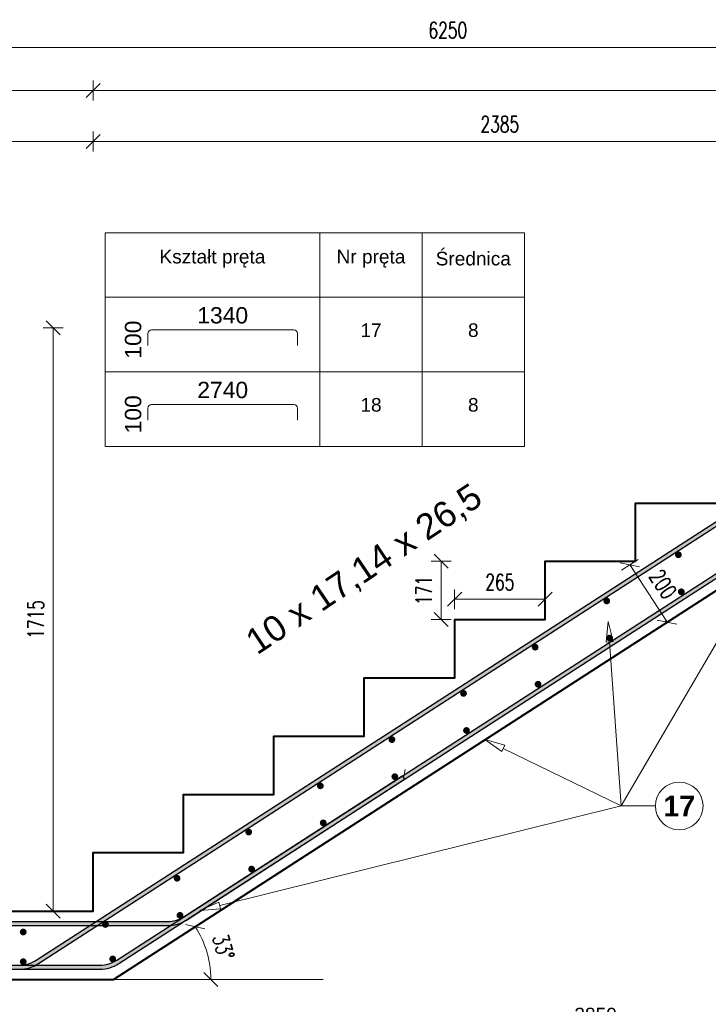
# Model space of a CAD drawing. Extents: x -1474 to 75706, y -13965 to 75879.
# Tile 11 of 17: x 38039 to 40058, y -3712 to -823. Entities that reach past the tile are written whole.
import ezdxf
from ezdxf.enums import TextEntityAlignment as Align

# ---------------------------------------------------------------- set-up
doc = ezdxf.new("R2010")
doc.units = 0
doc.header["$LTSCALE"] = 10
doc.header["$MEASUREMENT"] = 0
for name, color, linetype, lineweight in [('P-Opis', 1, 'Continuous', 18), ('P-Wymiar', 254, 'Continuous', 9), ('RCAD_deskowanie', 3, 'Continuous', 40)]:
    doc.layers.add(name, color=color, linetype=linetype, lineweight=lineweight)
for name, color, linetype in [('RCAD_kształt pręta', 7, 'Continuous'), ('RCAD_opis rozkładu', 7, 'Continuous'), ('RCAD_pręty punktowe', 7, 'Continuous')]:
    doc.layers.add(name, color=color, linetype=linetype)
doc.styles.add('_Fd Opis', font='arial.ttf')
doc.styles.add('ROMANS', font='romans.shx', dxfattribs={"width": 0.7})
doc.styles.add('style1', font='arial.ttf')
doc.styles.add('style2', font='arial.ttf', dxfattribs={"height": 40})
doc.styles.add('style3', font='arialbd.ttf')
doc.dimstyles.new('A25', dxfattribs={"dimscale": 27, "dimtxt": 1.75, "dimasz": 0.06, "dimexe": 0, "dimexo": 0, "dimgap": 1, "dimtad": 1, "dimdec": 4, "dimrnd": 0.1, "dimdsep": 46, "dimtxsty": 'ROMANS', "dimblk": '[[[[[[[[', "dimcen": 2, "dimdle": 2, "dimse1": 1, "dimse2": 1, "dimclrd": 256, "dimclrt": 1, "dimadec": 0, "dimazin": 0, "dimtfac": 1, "dimtdec": 4, "dimtix": 1, "dimtmove": 2, "dimatfit": 3, "dimldrblk": '[[[[[[[[', "dimfxl": 0, "dimtvp": 0.6, "dimtolj": 1, "dimlwd": -1, "dimarcsym": 0})
doc.dimstyles.new('RBCT DIM 20', dxfattribs={"dimtxt": 40, "dimasz": 50, "dimexe": 2.5, "dimexo": 150, "dimgap": 25, "dimtad": 1, "dimdec": 0, "dimzin": 1, "dimtxsty": 'style1', "dimcen": 50, "dimclrd": 8, "dimclre": 8, "dimclrt": 2, "dimadec": 0, "dimazin": 0, "dimtfac": 1, "dimtdec": 0, "dimtmove": 0, "dimatfit": 3, "dimfxl": 1, "dimarcsym": 0})

# ---------------------------------------------------------------- blocks, each defined once
blk = doc.blocks.new('[[[[[[[[')
at = {"layer": 'P-Wymiar'}
for p, q in [((0, 18), (0, -18)), ((-12.7, -12.7), (12.7, 12.7)), ((0, 0), (-4.6, 0))]:
    blk.add_line(p, q, dxfattribs=at)
blk = doc.blocks.new('*D173')
at = {"layer": 'Defpoints', "color": 0, "transparency": 16777216}
for p in [(39579.4, -2523.4), (39314.4, -2582.8), (39579.4, -2582.8)]:
    blk.add_point(p, dxfattribs=at)
at = {"layer": 'P-Wymiar', "transparency": 16777216}
blk.add_line((39316.1, -2523.4), (39577.8, -2523.4), dxfattribs=at)
at = {"layer": 'P-Wymiar', "transparency": 16777216, "xscale": 1.62, "yscale": 1.62, "zscale": 1.62, "rotation": 180}
blk.add_blockref('[[[[[[[[', (39314.4, -2523.4), dxfattribs=at)
at = {"layer": 'P-Wymiar', "transparency": 16777216, "xscale": 1.62, "yscale": 1.62, "zscale": 1.62}
blk.add_blockref('[[[[[[[[', (39579.4, -2523.4), dxfattribs=at)
at = {"layer": 'P-Wymiar', "color": 1, "transparency": 16777216, "insert": (39446.9, -2472.8), "char_height": 47.25, "attachment_point": 5, "style": 'ROMANS'}
blk.add_mtext('\\A1;265', dxfattribs=at)
blk = doc.blocks.new('*D174')
at = {"layer": 'Defpoints', "color": 0, "transparency": 16777216}
for p in [(39579.4, -2411.8), (39274.5, -2582.8), (39579.4, -2582.8)]:
    blk.add_point(p, dxfattribs=at)
at = {"layer": 'P-Wymiar', "transparency": 16777216}
blk.add_line((39274.5, -2413.4), (39274.5, -2581.2), dxfattribs=at)
at = {"layer": 'P-Wymiar', "transparency": 16777216, "xscale": 1.62, "yscale": 1.62, "zscale": 1.62}
for p, rotation in [((39274.5, -2411.8), 90), ((39274.5, -2582.8), 270)]:
    blk.add_blockref('[[[[[[[[', p, dxfattribs=dict(at, rotation=rotation))
at = {"layer": 'P-Wymiar', "color": 1, "transparency": 16777216, "insert": (39223.8, -2497.3), "char_height": 47.25, "attachment_point": 5, "rotation": 90, "style": 'ROMANS'}
blk.add_mtext('\\A1;171', dxfattribs=at)
blk = doc.blocks.new('*D179')
at = {"layer": 'Defpoints', "color": 0, "transparency": 16777216}
for p in [(38136.8, -1726.8), (40639.4, -1726.8), (38254.4, -3438.8)]:
    blk.add_point(p, dxfattribs=at)
at = {"layer": 'P-Wymiar', "transparency": 16777216}
blk.add_line((38136.8, -3437.2), (38136.8, -1728.4), dxfattribs=at)
at = {"layer": 'P-Wymiar', "transparency": 16777216, "xscale": 1.62, "yscale": 1.62, "zscale": 1.62}
for p, rotation in [((38136.8, -1726.8), 90), ((38136.8, -3438.8), 270)]:
    blk.add_blockref('[[[[[[[[', p, dxfattribs=dict(at, rotation=rotation))
at = {"layer": 'P-Wymiar', "color": 1, "transparency": 16777216, "insert": (38086.1, -2582.8), "char_height": 47.25, "attachment_point": 5, "rotation": 90, "style": 'ROMANS'}
blk.add_mtext('\\A1;1715', dxfattribs=at)
blk = doc.blocks.new('*D180')
at = {"layer": 'Defpoints', "color": 0, "transparency": 16777216}
for p in [(39844.4, -2411.8), (39937.1, -2590.4), (39953.1, -2580.1)]:
    blk.add_point(p, dxfattribs=at)
at = {"layer": 'P-Wymiar', "transparency": 16777216}
blk.add_line((39829.3, -2423.5), (39936.2, -2589), dxfattribs=at)
at = {"layer": 'P-Wymiar', "transparency": 16777216, "xscale": 1.62, "yscale": 1.62, "zscale": 1.62}
for p, rotation in [((39828.5, -2422.1), 122.8504239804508), ((39937.1, -2590.4), 302.8504239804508)]:
    blk.add_blockref('[[[[[[[[', p, dxfattribs=dict(at, rotation=rotation))
at = {"layer": 'P-Wymiar', "color": 1, "transparency": 16777216, "insert": (39925.3, -2478.8), "char_height": 47.25, "attachment_point": 5, "rotation": 302.8504, "style": 'ROMANS'}
blk.add_mtext('\\A1;200', dxfattribs=at)
blk = doc.blocks.new('*D181')
at = {"layer": 'Defpoints', "color": 0, "transparency": 16777216}
for p in [(38254.4, -1179.9), (38254.4, -3266.8), (36419.4, -3638.8)]:
    blk.add_point(p, dxfattribs=at)
at = {"layer": 'P-Wymiar', "transparency": 16777216}
blk.add_line((36421.1, -1179.9), (38252.8, -1179.9), dxfattribs=at)
at = {"layer": 'P-Wymiar', "transparency": 16777216, "xscale": 1.62, "yscale": 1.62, "zscale": 1.62, "rotation": 180}
blk.add_blockref('[[[[[[[[', (36419.4, -1179.9), dxfattribs=at)
at = {"layer": 'P-Wymiar', "transparency": 16777216, "xscale": 1.62, "yscale": 1.62, "zscale": 1.62}
blk.add_blockref('[[[[[[[[', (38254.4, -1179.9), dxfattribs=at)
at = {"layer": 'P-Wymiar', "color": 1, "transparency": 16777216, "insert": (37336.9, -1129.2), "char_height": 47.25, "attachment_point": 5, "style": 'ROMANS'}
blk.add_mtext('\\A1;1835', dxfattribs=at)
blk = doc.blocks.new('*D182')
at = {"layer": 'Defpoints', "color": 0, "transparency": 16777216}
for p in [(40639.4, -1179.9), (40639.4, -1726.8), (38254.4, -3266.8)]:
    blk.add_point(p, dxfattribs=at)
at = {"layer": 'P-Wymiar', "transparency": 16777216}
blk.add_line((38256.1, -1179.9), (40637.8, -1179.9), dxfattribs=at)
at = {"layer": 'P-Wymiar', "transparency": 16777216, "xscale": 1.62, "yscale": 1.62, "zscale": 1.62, "rotation": 180}
blk.add_blockref('[[[[[[[[', (38254.4, -1179.9), dxfattribs=at)
at = {"layer": 'P-Wymiar', "transparency": 16777216, "xscale": 1.62, "yscale": 1.62, "zscale": 1.62}
blk.add_blockref('[[[[[[[[', (40639.4, -1179.9), dxfattribs=at)
at = {"layer": 'P-Wymiar', "color": 1, "transparency": 16777216, "insert": (39446.9, -1129.2), "char_height": 47.25, "attachment_point": 5, "style": 'ROMANS'}
blk.add_mtext('\\A1;2385', dxfattribs=at)
blk = doc.blocks.new('*D186')
at = {"layer": 'Defpoints', "color": 0, "transparency": 16777216}
for p in [(38254.4, -1030.3), (36169.4, -3438.8), (38254.4, -3438.8)]:
    blk.add_point(p, dxfattribs=at)
at = {"layer": 'P-Wymiar', "transparency": 16777216}
blk.add_line((36171.1, -1030.3), (38252.8, -1030.3), dxfattribs=at)
at = {"layer": 'P-Wymiar', "transparency": 16777216, "xscale": 1.62, "yscale": 1.62, "zscale": 1.62, "rotation": 180}
blk.add_blockref('[[[[[[[[', (36169.4, -1030.3), dxfattribs=at)
at = {"layer": 'P-Wymiar', "transparency": 16777216, "xscale": 1.62, "yscale": 1.62, "zscale": 1.62}
blk.add_blockref('[[[[[[[[', (38254.4, -1030.3), dxfattribs=at)
at = {"layer": 'P-Wymiar', "color": 1, "transparency": 16777216, "insert": (37211.9, -979.7), "char_height": 47.25, "attachment_point": 5, "style": 'ROMANS'}
blk.add_mtext('\\A1;2085', dxfattribs=at)
blk = doc.blocks.new('*D187')
at = {"layer": 'Defpoints', "color": 0, "transparency": 16777216}
for p in [(42169.4, -1030.3), (42169.4, -1126.8), (38254.4, -3438.8)]:
    blk.add_point(p, dxfattribs=at)
at = {"layer": 'P-Wymiar', "transparency": 16777216}
blk.add_line((38256.1, -1030.3), (42167.8, -1030.3), dxfattribs=at)
at = {"layer": 'P-Wymiar', "transparency": 16777216, "xscale": 1.62, "yscale": 1.62, "zscale": 1.62, "rotation": 180}
blk.add_blockref('[[[[[[[[', (38254.4, -1030.3), dxfattribs=at)
at = {"layer": 'P-Wymiar', "transparency": 16777216, "xscale": 1.62, "yscale": 1.62, "zscale": 1.62}
blk.add_blockref('[[[[[[[[', (42169.4, -1030.3), dxfattribs=at)
at = {"layer": 'P-Wymiar', "color": 1, "transparency": 16777216, "insert": (40211.9, -979.7), "char_height": 47.25, "attachment_point": 5, "style": 'ROMANS'}
blk.add_mtext('\\A1;3915', dxfattribs=at)
blk = doc.blocks.new('*D188')
at = {"layer": 'Defpoints', "color": 0, "transparency": 16777216}
for p in [(40964.8, -1926.8), (38594, -3584.5), (38313.4, -3638.8), (38313.4, -3638.8), (38928.9, -3638.8)]:
    blk.add_point(p, dxfattribs=at)
at = {"layer": 'P-Wymiar', "transparency": 16777216}
blk.add_arc((38313.4, -3638.8), 285.8, 0.3248, 32.5257, dxfattribs=at)
at = {"layer": 'P-Wymiar', "transparency": 16777216, "xscale": 1.62, "yscale": 1.62, "zscale": 1.62}
for p, rotation in [((38553.5, -3483.8), 122.6880376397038), ((38599.2, -3638.8), 270.1623863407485)]:
    blk.add_blockref('[[[[[[[[', p, dxfattribs=dict(at, rotation=rotation))
at = {"layer": 'P-Wymiar', "color": 1, "transparency": 16777216, "insert": (38636.1, -3543.7), "char_height": 47.25, "attachment_point": 5, "rotation": 286.4252, "style": 'ROMANS'}
blk.add_mtext('\\A1;33°', dxfattribs=at)
blk = doc.blocks.new('*D191')
at = {"layer": 'Defpoints', "color": 0, "transparency": 16777216}
for p in [(41150.6, -3012.4), (41150.6, -3787.8), (38304.6, -4864.4)]:
    blk.add_point(p, dxfattribs=at)
at = {"layer": 'P-Wymiar', "color": 8, "lineweight": -2, "transparency": 16777216}
for p, q in [((41150.6, -3162.4), (41150.6, -3790.3)), ((38304.6, -4714.4), (38304.6, -3785.3)), ((38354.6, -3787.8), (41100.6, -3787.8))]:
    blk.add_line(p, q, dxfattribs=at)
at = {"layer": 'P-Wymiar', "color": 8, "transparency": 16777216}
for points in [[(38354.6, -3779.4), (38354.6, -3796.1), (38304.6, -3787.8)], [(41100.6, -3779.4), (41100.6, -3796.1), (41150.6, -3787.8)]]:
    blk.add_solid(points, dxfattribs=at)
at = {"layer": 'P-Wymiar', "color": 2, "transparency": 16777216, "insert": (39727.6, -3742.3), "char_height": 40, "attachment_point": 5, "style": 'style1'}
blk.add_mtext('2850', dxfattribs=at)
blk = doc.blocks.new('*D192')
at = {"layer": 'Defpoints', "color": 0, "transparency": 16777216}
for p in [(40657.6, -3012.4), (41150.6, -3012.4), (38304.6, -4864.4)]:
    blk.add_point(p, dxfattribs=at)
at = {"layer": 'P-Wymiar', "color": 8, "lineweight": -2, "transparency": 16777216}
for p, q in [((41000.6, -3012.4), (40655.1, -3012.4)), ((40657.6, -4814.4), (40657.6, -3062.4)), ((38454.6, -4864.4), (40660.1, -4864.4))]:
    blk.add_line(p, q, dxfattribs=at)
at = {"layer": 'P-Wymiar', "color": 8, "transparency": 16777216}
for points in [[(40649.2, -3062.4), (40665.9, -3062.4), (40657.6, -3012.4)], [(40649.2, -4814.4), (40665.9, -4814.4), (40657.6, -4864.4)]]:
    blk.add_solid(points, dxfattribs=at)
at = {"layer": 'P-Wymiar', "color": 2, "transparency": 16777216, "insert": (40612.2, -3938.4), "char_height": 40, "attachment_point": 5, "rotation": 90, "style": 'style1'}
blk.add_mtext('1850', dxfattribs=at)
blk = doc.blocks.new('*D219')
at = {"layer": 'Defpoints', "color": 0, "transparency": 16777216}
for p in [(42419.4, -904.2), (42419.4, -1336.3), (36169.4, -3438.8)]:
    blk.add_point(p, dxfattribs=at)
at = {"layer": 'P-Wymiar', "transparency": 16777216}
blk.add_line((36171.1, -904.2), (42417.8, -904.2), dxfattribs=at)
at = {"layer": 'P-Wymiar', "transparency": 16777216, "xscale": 1.62, "yscale": 1.62, "zscale": 1.62, "rotation": 180}
blk.add_blockref('[[[[[[[[', (36169.4, -904.2), dxfattribs=at)
at = {"layer": 'P-Wymiar', "transparency": 16777216, "xscale": 1.62, "yscale": 1.62, "zscale": 1.62}
blk.add_blockref('[[[[[[[[', (42419.4, -904.2), dxfattribs=at)
at = {"layer": 'P-Wymiar', "color": 1, "transparency": 16777216, "insert": (39294.4, -853.6), "char_height": 47.25, "attachment_point": 5, "style": 'ROMANS'}
blk.add_mtext('\\A1;6250', dxfattribs=at)

msp = doc.modelspace()

# ---------------------------------------------------------------- hatches: boundary and pattern name
at = {"layer": 'RCAD_kształt pręta'}
for points in [[(38329.81221, -3592.51649), (38323.30284, -3582.43541), (41125.36375, -1773.13822), (41131.87312, -1783.21929)], [(38093.84479, -3592.51649), (38087.33541, -3582.43541), (40691.16256, -1901.13822), (40697.67193, -1911.21929)], [(38528.04598, -3464.51649), (38521.53661, -3454.43541), (39160.91797, -3041.58539), (39167.42734, -3051.66646)], [(36235.43653, -3480.82735), (36235.43653, -3468.82735), (38472.71631, -3468.82735), (38472.71631, -3480.82735)], [(36199.43653, -3608.82735), (36199.43653, -3596.82735), (38274.48254, -3596.82735), (38274.48254, -3608.82735)]]:
    msp.add_hatch(color=4, dxfattribs=at).paths.add_polyline_path(points, flags=0)
h = msp.add_hatch(color=4, dxfattribs=at)
edge = h.paths.add_edge_path(flags=0)
edge.add_line((38472.71631, -3480.82735), (38472.71631, -3468.82735))
edge.add_arc((38472.71631, -3378.82735), 90, -90, -57.14957602)
edge.add_line((38521.53661, -3454.43541), (38528.04598, -3464.51649))
edge.add_arc((38472.71631, -3378.82735), 102, 270, 302.85042398, ccw=False)
h = msp.add_hatch(color=4, dxfattribs=at)
edge = h.paths.add_edge_path(flags=0)
edge.add_line((38038.51512, -3608.82735), (38038.51512, -3596.82735))
edge.add_arc((38038.51512, -3506.82735), 90, -90, -57.14957602)
edge.add_line((38087.33541, -3582.43541), (38093.84479, -3592.51649))
edge.add_arc((38038.51512, -3506.82735), 102, 270, 302.85042398, ccw=False)
h = msp.add_hatch(color=4, dxfattribs=at)
edge = h.paths.add_edge_path(flags=0)
edge.add_line((38274.48254, -3608.82735), (38274.48254, -3596.82735))
edge.add_arc((38274.48254, -3506.82735), 90, -90, -57.14957602)
edge.add_line((38323.30284, -3582.43541), (38329.81221, -3592.51649))
edge.add_arc((38274.48254, -3506.82735), 102, 270, 302.85042398, ccw=False)
at = {"layer": 'RCAD_pręty punktowe'}
h = msp.add_hatch(color=1, dxfattribs=at)
edge = h.paths.add_edge_path(flags=0)
edge.add_arc((39970.46699, -2392.68069), 10, 0, 360)
h = msp.add_hatch(color=1, dxfattribs=at)
edge = h.paths.add_edge_path(flags=0)
edge.add_arc((39979.0537, -2501.40977), 10, 0, 360)
h = msp.add_hatch(color=1, dxfattribs=at)
edge = h.paths.add_edge_path(flags=0)
edge.add_arc((39760.44461, -2528.29263), 10, 0, 360)
h = msp.add_hatch(color=1, dxfattribs=at)
edge = h.paths.add_edge_path(flags=0)
edge.add_arc((39769.03132, -2637.0217), 10, 0, 360)
h = msp.add_hatch(color=1, dxfattribs=at)
edge = h.paths.add_edge_path(flags=0)
edge.add_arc((39550.42222, -2663.90457), 10, 0, 360)
h = msp.add_hatch(color=1, dxfattribs=at)
edge = h.paths.add_edge_path(flags=0)
edge.add_arc((39559.00893, -2772.63364), 10, 0, 360)
h = msp.add_hatch(color=1, dxfattribs=at)
edge = h.paths.add_edge_path(flags=0)
edge.add_arc((39340.39984, -2799.51651), 10, 0, 360)
h = msp.add_hatch(color=1, dxfattribs=at)
edge = h.paths.add_edge_path(flags=0)
edge.add_arc((39348.98655, -2908.24558), 10, 0, 360)
h = msp.add_hatch(color=1, dxfattribs=at)
edge = h.paths.add_edge_path(flags=0)
edge.add_arc((39130.37745, -2935.12845), 10, 0, 360)
h = msp.add_hatch(color=1, dxfattribs=at)
edge = h.paths.add_edge_path(flags=0)
edge.add_arc((38920.35507, -3070.74038), 10, 0, 360)
h = msp.add_hatch(color=1, dxfattribs=at)
edge = h.paths.add_edge_path(flags=0)
edge.add_arc((39138.96416, -3043.85752), 10, 0, 360)
h = msp.add_hatch(color=1, dxfattribs=at)
edge = h.paths.add_edge_path(flags=0)
edge.add_arc((38928.94178, -3179.46946), 10, 0, 360)
h = msp.add_hatch(color=1, dxfattribs=at)
edge = h.paths.add_edge_path(flags=0)
edge.add_arc((38710.33268, -3206.35232), 10, 0, 360)
h = msp.add_hatch(color=1, dxfattribs=at)
edge = h.paths.add_edge_path(flags=0)
edge.add_arc((38718.91939, -3315.0814), 10, 0, 360)
h = msp.add_hatch(color=1, dxfattribs=at)
edge = h.paths.add_edge_path(flags=0)
edge.add_arc((38500.3103, -3341.96426), 10, 0, 360)
h = msp.add_hatch(color=1, dxfattribs=at)
edge = h.paths.add_edge_path(flags=0)
edge.add_arc((38508.89701, -3450.69333), 10, 0, 360)
h = msp.add_hatch(color=1, dxfattribs=at)
edge = h.paths.add_edge_path(flags=0)
edge.add_arc((38049.07562, -3499.70974), 10, 0, 360)
h = msp.add_hatch(color=1, dxfattribs=at)
edge = h.paths.add_edge_path(flags=0)
edge.add_arc((38290.28791, -3477.5762), 10, 0, 360)
h = msp.add_hatch(color=1, dxfattribs=at)
edge = h.paths.add_edge_path(flags=0)
edge.add_arc((38049.07562, -3586.78797), 10, 0, 360)
h = msp.add_hatch(color=1, dxfattribs=at)
edge = h.paths.add_edge_path(flags=0)
edge.add_arc((38311.58473, -3578.82386), 10, 0, 360)

# ---------------------------------------------------------------- linework, layer by layer
at = {"layer": 'P-Wymiar', "color": 1}
for p, q in [((38288.97872, -1447.81585), (38918.97872, -1447.81585)), ((38918.97872, -1447.81585), (39218.97872, -1447.81585)), ((38918.97872, -1637.12442), (38918.97872, -1447.81585)), ((38918.97872, -1447.81585), (38918.97872, -1637.12442)), ((39218.97872, -1447.81585), (39218.97872, -1637.12442)), ((39218.97872, -1447.81585), (39518.97872, -1447.81585)), ((39218.97872, -1637.12442), (39218.97872, -1447.81585)), ((39518.97872, -1447.81585), (39518.97872, -1637.12442)), ((39518.97872, -1637.12442), (39518.97872, -1447.81585)), ((38918.97872, -1637.12442), (38288.97872, -1637.12442)), ((38288.97872, -1637.12442), (38918.97872, -1637.12442)), ((38288.97872, -1856.23906), (38288.97872, -1637.12442)), ((39218.97872, -1637.12442), (38918.97872, -1637.12442)), ((38918.97872, -1637.12442), (38918.97872, -1856.23906)), ((38918.97872, -1637.12442), (39218.97872, -1637.12442)), ((38918.97872, -1856.23906), (38918.97872, -1637.12442)), ((39518.97872, -1637.12442), (39218.97872, -1637.12442)), ((39218.97872, -1637.12442), (39218.97872, -1856.23906)), ((39218.97872, -1637.12442), (39518.97872, -1637.12442)), ((39218.97872, -1856.23906), (39218.97872, -1637.12442)), ((39518.97872, -1637.12442), (39518.97872, -1856.23906)), ((39518.97872, -1856.23906), (39518.97872, -1637.12442)), ((38288.97872, -2075.3537), (38288.97872, -1856.23906)), ((38918.97872, -1856.23906), (38918.97872, -2075.3537)), ((38918.97872, -2075.3537), (38918.97872, -1856.23906)), ((39218.97872, -1856.23906), (39218.97872, -2075.3537)), ((39218.97872, -2075.3537), (39218.97872, -1856.23906)), ((39518.97872, -1856.23906), (39518.97872, -2075.3537)), ((39518.97872, -2075.3537), (39518.97872, -1856.23906))]:
    msp.add_line(p, q, dxfattribs=at)
at = {"layer": 'P-Wymiar', "color": 4}
for p, q in [((38425.25008, -1733.08405), (38843.01513, -1733.08405)), ((38414.48298, -1778.99508), (38414.48298, -1743.85114)), ((38853.78222, -1743.85114), (38853.78222, -1778.99508)), ((38414.48298, -1998.10972), (38414.48298, -1962.96578)), ((38425.25008, -1952.19868), (38843.01513, -1952.19868)), ((38853.78222, -1962.96578), (38853.78222, -1998.10972))]:
    msp.add_line(p, q, dxfattribs=at)
at = {"layer": 'P-Wymiar', "color": 1}
for points in [[(38288.97872, -1637.12442), (38288.97872, -1447.81585)], [(38288.97872, -1856.23906), (39518.97872, -1856.23906)], [(38288.97872, -2075.3537), (39518.97872, -2075.3537)]]:
    msp.add_lwpolyline(points, dxfattribs=at)
at = {"layer": 'P-Wymiar'}
msp.add_lwpolyline([(38313.39538, -3638.82735), (38928.899, -3638.82735)], dxfattribs=at)
at = {"layer": 'P-Wymiar', "color": 4}
for centre, start, end in [((38425.25008, -1743.85114), 90, 180), ((38843.01513, -1743.85114), 0, 90), ((38425.25008, -1962.96578), 90, 180), ((38843.01513, -1962.96578), 0, 90)]:
    msp.add_arc(centre, 10.76709, start, end, dxfattribs=at)
at = {"layer": 'RCAD_deskowanie'}
for points in [[(36419.43653, -3438.82735), (38254.43653, -3438.82735), (38254.43653, -3266.82735), (38519.43653, -3266.82735), (38519.43653, -3095.82735), (38784.43653, -3095.82735), (38784.43653, -2924.82735), (39049.43653, -2924.82735), (39049.43653, -2753.82735), (39314.43653, -2753.82735), (39314.43653, -2582.82735), (39579.43653, -2582.82735), (39579.43653, -2411.82735), (39844.43653, -2411.82735), (39844.43653, -2240.82735), (40109.43653, -2240.82735), (40109.43653, -2069.82735), (40374.43653, -2069.82735), (40374.43653, -1898.82735), (40639.43653, -1898.82735), (40639.43653, -1726.82735), (42169.43653, -1726.82735), (42169.43653, -1126.82735)], [(36419.43653, -3638.82735), (38313.39538, -3638.82735), (40964.772, -1926.82735), (42169.43653, -1926.82735), (42169.43653, -2526.82735)]]:
    msp.add_lwpolyline(points, dxfattribs=at)
at = {"layer": 'RCAD_kształt pręta', "color": 4}
for p, q in [((38323.30284, -3582.43541), (41125.36375, -1773.13822)), ((38329.81221, -3592.51649), (41131.87312, -1783.21929)), ((38087.33541, -3582.43541), (40691.16256, -1901.13822)), ((38093.84479, -3592.51649), (40697.67193, -1911.21929)), ((38521.53661, -3454.43541), (39160.91797, -3041.58539)), ((38528.04598, -3464.51649), (39167.42734, -3051.66646)), ((39160.91797, -3041.58539), (39167.42734, -3051.66646)), ((36235.43653, -3468.82735), (38472.71631, -3468.82735)), ((36235.43653, -3480.82735), (38472.71631, -3480.82735)), ((36199.43653, -3596.82735), (38274.48254, -3596.82735)), ((36199.43653, -3608.82735), (38274.48254, -3608.82735))]:
    msp.add_line(p, q, dxfattribs=at)
at = {"layer": 'RCAD_kształt pręta', "color": 2, "lineweight": 5}
msp.add_line((39164.17266, -3046.62593), (39169.38139, -3022.43152), dxfattribs=at)
at = {"layer": 'RCAD_kształt pręta', "color": 4}
for centre, radius in [((38472.71631, -3378.82735), 90), ((38472.71631, -3378.82735), 102), ((38038.51512, -3506.82735), 90), ((38274.48254, -3506.82735), 90), ((38038.51512, -3506.82735), 102), ((38274.48254, -3506.82735), 102)]:
    msp.add_arc(centre, radius, 270, 302.85042398, dxfattribs=at)
at = {"layer": 'RCAD_opis rozkładu', "color": 8, "lineweight": 0}
for p, q in [((39803.0835, -3129.90365), (40330.11111, -2225.14752)), ((39758.95329, -2648.69934), (39764.68644, -2588.1425)), ((39764.68644, -2588.1425), (39778.90325, -2647.2854)), ((39758.95329, -2648.69934), (39778.90325, -2647.2854)), ((39803.0835, -3129.90365), (39768.92827, -2647.99237)), ((39452.43838, -2969.87122), (39402.90576, -2934.56513)), ((39402.90576, -2934.56513), (39461.21156, -2951.89815)), ((39452.43838, -2969.87122), (39461.21156, -2951.89815)), ((39803.0835, -3129.90365), (39456.82497, -2960.88468)), ((39803.0835, -3129.90365), (38625.37226, -3421.82264)), ((39803.0835, -3129.90365), (39803.0835, -3129.90365)), ((39803.0835, -3129.90365), (39903.0835, -3129.90365)), ((38567.13463, -3436.25799), (38622.96637, -3412.11637)), ((38627.77815, -3431.52891), (38567.13463, -3436.25799)), ((38627.77815, -3431.52891), (38622.96637, -3412.11637))]:
    msp.add_line(p, q, dxfattribs=at)
msp.add_circle((39973.0835, -3129.90365), 70, dxfattribs=at)

# ---------------------------------------------------------------- texts
at = {"layer": 'P-Opis', "insert": (38692.87347, -2626.35987), "char_height": 75, "attachment_point": 1, "rotation": 33.88847813, "style": '_Fd Opis'}
msp.add_mtext_dynamic_manual_height_columns('10 x 17,14 x 26,5', width=1609.023789, gutter_width=50, heights=[0], dxfattribs=at)
at = {"layer": 'P-Wymiar', "color": 2, "style": 'style2'}
for s, p in [('1340', (38634.1326, -1689.9473)), ('2740', (38634.1326, -1909.06194))]:
    msp.add_text(s, height=48, dxfattribs=at).set_placement(p, align=Align.MIDDLE_CENTER)
for p in [(38371.34624, -1761.42311), (38371.34624, -1980.53775)]:
    msp.add_text('100', height=48, rotation=90, dxfattribs=at).set_placement(p, align=Align.MIDDLE_CENTER)
at = {"layer": 'P-Wymiar', "color": 3, "char_height": 40, "attachment_point": 5, "style": 'style2'}
for s, insert, width in [('Kształt pręta', (38603.97872, -1523.89776), 630), ('Nr pręta', (39068.97872, -1523.89776), 300), ('Średnica', (39368.97872, -1523.89776), 300)]:
    msp.add_mtext(s, dxfattribs=dict(at, insert=insert, width=width))
at = {"layer": 'P-Wymiar', "color": 2, "char_height": 40, "width": 300, "attachment_point": 5, "style": 'style2'}
for s, insert in [('17', (39068.97872, -1733.90386)), ('8', (39368.97872, -1733.90386)), ('18', (39068.97872, -1953.0185)), ('8', (39368.97872, -1953.0185))]:
    msp.add_mtext(s, dxfattribs=dict(at, insert=insert))
at = {"layer": 'RCAD_opis rozkładu', "color": 1, "insert": (39973.0835, -3129.90365), "char_height": 60, "attachment_point": 5, "style": 'style3'}
msp.add_mtext('17', dxfattribs=at)

# ---------------------------------------------------------------- dimensions: what is measured, and where the dimension line sits
at = {"layer": 'P-Wymiar'}
for base, p1, p2, picture, middle in [((42419.43653, -904.18825), (36169.43653, -3438.82735), (42419.43653, -1336.28278), '*D219', (39294.43653, -853.56325)), ((38254.43653, -1030.27762), (36169.43653, -3438.82735), (38254.43653, -3438.82735), '*D186', (37211.93653, -979.65262)), ((42169.43653, -1030.27762), (38254.43653, -3438.82735), (42169.43653, -1126.82735), '*D187', (40211.93653, -979.65262)), ((38254.43653, -1179.86724), (36419.43653, -3638.82735), (38254.43653, -3266.82735), '*D181', (37336.93653, -1129.24224)), ((40639.43653, -1179.86724), (38254.43653, -3266.82735), (40639.43653, -1726.82735), '*D182', (39446.93653, -1129.24224)), ((39579.43653, -2523.44673), (39314.43653, -2582.82735), (39579.43653, -2582.82735), '*D173', (39446.93653, -2472.82173))]:
    dim = msp.add_linear_dim(base=base, p1=p1, p2=p2, dimstyle='A25', override={"dimfxl": 0.18, "dimfxlon": 1}, dxfattribs=at)
    dim.commit()
    dim.dimension.update_dxf_attribs({"geometry": picture, "text_midpoint": middle})
dim = msp.add_linear_dim(base=(38136.77053, -1726.82735), p1=(38254.43653, -3438.82735), p2=(40639.43653, -1726.82735), angle=90, text='1715', dimstyle='A25', override={"dimfxl": 0.18, "dimfxlon": 1}, dxfattribs=at)
dim.commit()
dim.dimension.update_dxf_attribs({"geometry": '*D179', "text_midpoint": (38086.14553, -2582.82735)})
dim = msp.add_angular_dim_2l(base=(38593.98952, -3584.53873), line1=((38313.39538, -3638.82735), (38928.899, -3638.82735)), line2=((38313.39538, -3638.82735), (40964.772, -1926.82735)), dimstyle='A25', override={"dimfxl": 0.18, "dimfxlon": 1}, dxfattribs=at)
dim.commit()
dim.dimension.update_dxf_attribs({"geometry": '*D188', "text_midpoint": (38636.08855, -3543.69927)})
dim = msp.add_linear_dim(base=(39274.45208, -2582.82735), p1=(39579.43653, -2411.82735), p2=(39579.43653, -2582.82735), angle=90, dimstyle='A25', override={"dimfxl": 0.18, "dimfxlon": 1}, dxfattribs=at)
dim.commit()
dim.dimension.update_dxf_attribs({"geometry": '*D174', "text_midpoint": (39223.82708, -2497.32735)})
dim = msp.add_aligned_dim(p1=(39844.43653, -2411.82735), p2=(39953.07799, -2580.08051), distance=-19.01003, dimstyle='A25', override={"dimdec": 0, "dimfxl": 0.18, "dimfxlon": 1}, dxfattribs=at)
dim.commit()
dim.dimension.update_dxf_attribs({"geometry": '*D180', "text_midpoint": (39925.31667, -2478.80446)})
dim = msp.add_linear_dim(base=(41150.62441, -3787.75069), p1=(38304.55155, -4864.42413), p2=(41150.62441, -3012.42413), text='2850', dimstyle='RBCT DIM 20', dxfattribs=at)
dim.commit()
dim.dimension.update_dxf_attribs({"geometry": '*D191', "text_midpoint": (39727.58798, -3742.32777)})
dim = msp.add_linear_dim(base=(40657.58126, -3012.42413), p1=(38304.55155, -4864.42413), p2=(41150.62441, -3012.42413), angle=90, text='1850', dimstyle='RBCT DIM 20', dxfattribs=at)
dim.commit()
dim.dimension.update_dxf_attribs({"geometry": '*D192', "text_midpoint": (40612.15834, -3938.42413)})

doc.saveas('drawing.dxf')
